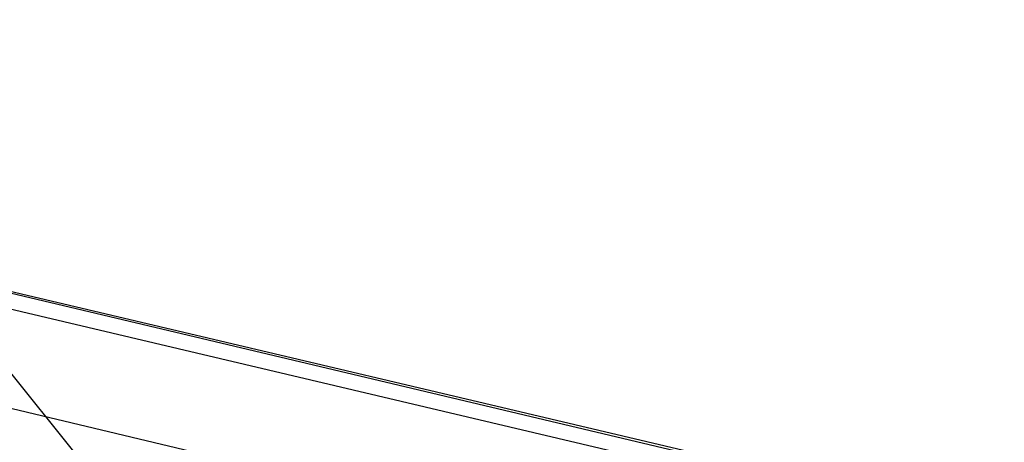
# Model space of a CAD drawing. Header units: feet. Extents: x -79 to 198, y -22 to 181.
# Tile 239 of 256: x 114.85 to 117.87, y 144.57 to 145.87. Entities that reach past the tile are written whole.
import ezdxf

# ---------------------------------------------------------------- set-up
doc = ezdxf.new("R2010")
doc.units = ezdxf.units.FT
doc.layers.add('A-LINEA', color=7, linetype='CONTINUOUS')

msp = doc.modelspace()

# ---------------------------------------------------------------- linework, layer by layer
at = {"layer": 'A-LINEA'}
for p, q in [((140.7504, 112.4542), (103.1232, 159.3849)), ((140.7504, 112.4542), (103.1232, 159.3849)), ((103.4267, 147.7244), (117.0533, 144.5111)), ((116.7067, 144.5378), (108.12, 146.5644))]:
    msp.add_line(p, q, dxfattribs=at)
for points in [[(103.1067, 159.3911), (103.0667, 159.2178), (102.5733, 157.1111), (102.8667, 156.9378), (100.9867, 148.9911), (103.5867, 148.3778), (103.4267, 147.7244), (111.4267, 145.8444), (113.8133, 145.2711), (117.8667, 144.3111), (114.9067, 131.8311), (119.4533, 130.7511), (119.2933, 130.0978), (122, 129.4578), (128.0267, 128.0444), (124.1867, 111.8044), (124.44, 111.7378), (125.7867, 111.4178), (129.48, 110.5511), (135.96, 109.0178), (135.88, 108.6844), (141.96, 107.2578)], [(103.1067, 159.3911), (103.0667, 159.2178), (102.5733, 157.1111), (102.8667, 156.9378), (100.9867, 148.9911), (103.5867, 148.3778), (103.4267, 147.7244), (111.4267, 145.8444), (113.8133, 145.2711), (117.8667, 144.3111), (114.9067, 131.8311), (119.4533, 130.7511), (119.2933, 130.0978), (122, 129.4578), (128.0267, 128.0444), (124.1867, 111.8044), (124.44, 111.7378), (125.7867, 111.4178), (129.48, 110.5511), (135.96, 109.0178), (135.88, 108.6844), (141.96, 107.2578)], [(116.64, 144.2444), (114.8533, 144.6711), (112.5467, 145.2178)]]:
    msp.add_lwpolyline(points, dxfattribs=at)

doc.saveas('drawing.dxf')
